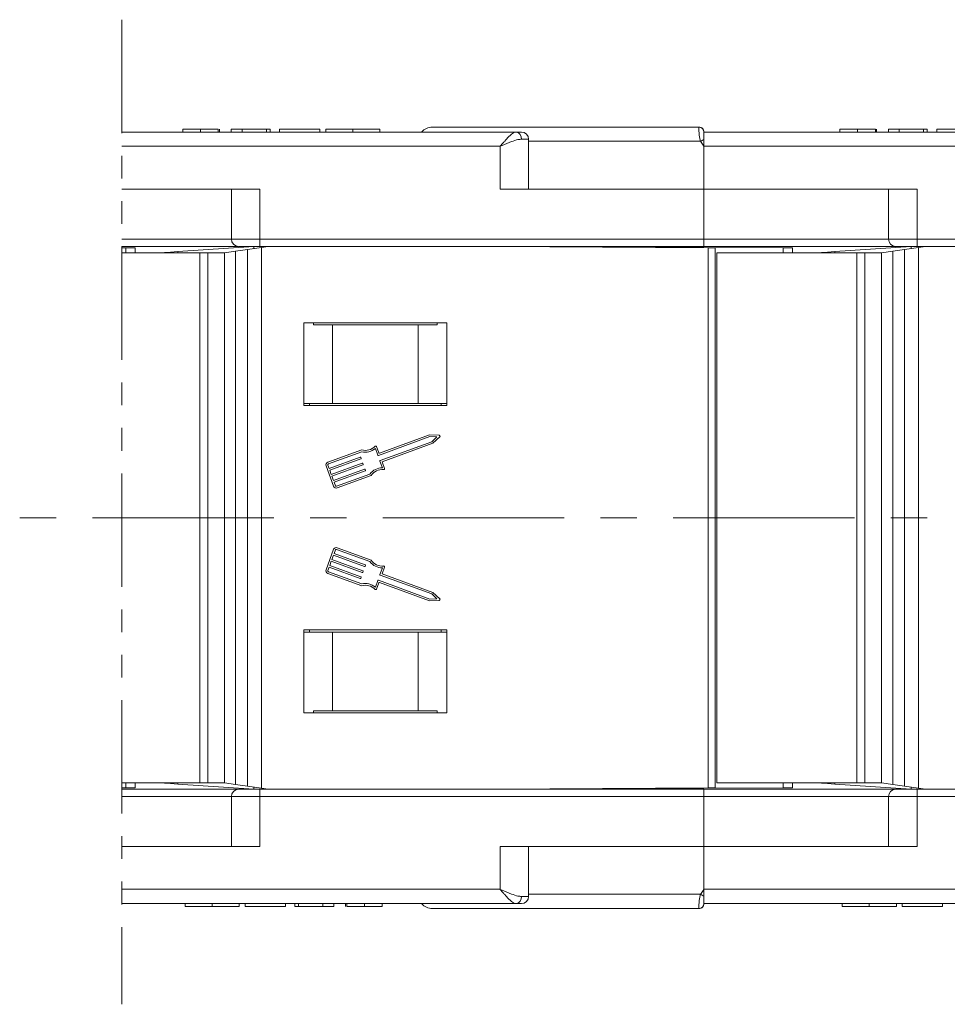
# Model space of a CAD drawing. Header units: millimetres. Extents: x 2517 to 3439, y -761 to -109.
# Tile 15 of 49: x 3116 to 3181, y -595 to -526. Entities that reach past the tile are written whole.
import ezdxf

# ---------------------------------------------------------------- set-up
doc = ezdxf.new("R2010")
doc.units = ezdxf.units.MM
doc.linetypes.add('CENTERX2', pattern=[20.32, 12.7, -2.54, 2.54, -2.54])
doc.linetypes.add('PHANTOM2', pattern=[31.75, 15.875, -3.175, 3.175, -3.175, 3.175, -3.175])

msp = doc.modelspace()

# ---------------------------------------------------------------- linework, layer by layer
at = {"color": 3, "linetype": 'PHANTOM2', "lineweight": 9, "ltscale": 0.5}
msp.add_line((3122.983, -525.909), (3122.979, -594.818), dxfattribs=at)
at = {"color": 7, "linetype": 'Continuous', "lineweight": 15}
for p, q in [((3122.983, -533.771), (3150.584, -533.771)), ((3127.26, -533.571), (3127.26, -533.771)), ((3128.495, -533.571), (3128.495, -533.771)), ((3129.736, -533.571), (3129.736, -533.771)), ((3129.824, -533.571), (3129.824, -533.771)), ((3130.644, -533.571), (3130.644, -533.771)), ((3131.413, -533.571), (3130.644, -533.571)), ((3131.413, -533.571), (3131.413, -533.771)), ((3133.106, -533.571), (3131.413, -533.571)), ((3133.106, -533.571), (3133.106, -533.771)), ((3133.362, -533.571), (3133.106, -533.571)), ((3133.362, -533.571), (3133.362, -533.771)), ((3134.029, -533.571), (3134.029, -533.771)), ((3136.849, -533.571), (3134.029, -533.571)), ((3136.849, -533.571), (3136.849, -533.771)), ((3137.26, -533.571), (3137.26, -533.771)), ((3139.163, -533.571), (3139.163, -533.771)), ((3141.054, -533.571), (3141.054, -533.771)), ((3144.734, -533.421), (3163.384, -533.421)), ((3150.584, -533.771), (3150.966, -533.771)), ((3163.384, -533.421), (3163.384, -533.421)), ((3163.734, -533.771), (3163.734, -534.297)), ((3163.734, -533.771), (3196.584, -533.771)), ((3173.26, -533.571), (3173.26, -533.771)), ((3174.495, -533.571), (3174.495, -533.771)), ((3175.736, -533.571), (3175.736, -533.771)), ((3175.824, -533.571), (3175.824, -533.771)), ((3176.644, -533.571), (3176.644, -533.771)), ((3177.413, -533.571), (3176.644, -533.571)), ((3177.413, -533.571), (3177.413, -533.771)), ((3179.106, -533.571), (3177.413, -533.571)), ((3179.106, -533.571), (3179.106, -533.771)), ((3179.362, -533.571), (3179.106, -533.571)), ((3179.362, -533.571), (3179.362, -533.771)), ((3180.029, -533.571), (3180.029, -533.771)), ((3182.849, -533.571), (3180.029, -533.571)), ((3150.957, -534.271), (3151.466, -534.271)), ((3151.466, -537.771), (3151.466, -534.271)), ((3163.499, -534.421), (3151.466, -534.421)), ((3163.734, -534.297), (3163.734, -534.771)), ((3149.466, -534.771), (3122.983, -534.771)), ((3149.466, -537.771), (3149.466, -534.771)), ((3195.466, -534.771), (3163.734, -534.771)), ((3163.734, -534.771), (3163.734, -537.771)), ((3132.655, -537.771), (3122.983, -537.771)), ((3130.655, -537.771), (3130.655, -541.271)), ((3132.655, -537.771), (3132.655, -541.271)), ((3149.466, -537.771), (3163.734, -537.771)), ((3163.734, -537.771), (3163.734, -541.271)), ((3178.655, -537.771), (3163.734, -537.771)), ((3176.655, -537.771), (3176.655, -541.271)), ((3178.655, -537.771), (3178.655, -541.271)), ((3122.982, -541.271), (3130.655, -541.271)), ((3130.655, -541.271), (3132.655, -541.271)), ((3132.655, -541.271), (3163.734, -541.271)), ((3132.655, -541.271), (3132.655, -541.771)), ((3163.734, -541.271), (3163.734, -541.771)), ((3163.734, -541.271), (3176.655, -541.271)), ((3176.655, -541.271), (3178.655, -541.271)), ((3178.655, -541.271), (3209.734, -541.271)), ((3178.655, -541.271), (3178.655, -541.771)), ((3131.118, -541.771), (3122.982, -541.771)), ((3123.273, -541.868), (3122.982, -541.867)), ((3122.982, -542.221), (3128.439, -542.221)), ((3123.273, -541.868), (3123.931, -541.871)), ((3123.273, -542.221), (3123.273, -541.868)), ((3123.931, -541.871), (3123.931, -542.221)), ((3125.691, -542.221), (3125.967, -542.202)), ((3126.136, -542.191), (3125.967, -542.202)), ((3125.967, -542.202), (3125.967, -542.221)), ((3126.907, -542.138), (3126.136, -542.191)), ((3126.136, -542.221), (3126.136, -542.191)), ((3132.234, -541.771), (3126.907, -542.138)), ((3126.907, -542.138), (3126.907, -542.221)), ((3128.439, -542.221), (3128.439, -560.771)), ((3128.439, -542.221), (3128.999, -542.221)), ((3128.999, -542.221), (3128.999, -560.771)), ((3128.999, -542.221), (3130.168, -542.221)), ((3130.168, -542.221), (3130.955, -542.106)), ((3130.168, -542.221), (3130.168, -560.771)), ((3130.955, -542.106), (3131.777, -541.985)), ((3130.955, -542.106), (3130.955, -560.771)), ((3132.655, -541.771), (3131.155, -541.771)), ((3131.777, -541.985), (3132.762, -541.841)), ((3131.777, -560.771), (3131.777, -541.985)), ((3132.234, -541.918), (3132.234, -541.771)), ((3163.734, -541.771), (3132.655, -541.771)), ((3133.234, -541.771), (3132.762, -541.841)), ((3132.762, -541.841), (3132.762, -560.771)), ((3163.732, -541.841), (3149.234, -541.771)), ((3164.023, -541.868), (3149.234, -541.771)), ((3169.273, -541.868), (3163.732, -541.841)), ((3163.732, -541.866), (3163.732, -541.841)), ((3177.118, -541.771), (3163.734, -541.771)), ((3164.023, -560.771), (3164.023, -541.868)), ((3164.023, -541.868), (3164.523, -541.871)), ((3164.523, -541.871), (3164.523, -560.771)), ((3164.638, -542.221), (3164.638, -560.771)), ((3164.638, -542.221), (3174.439, -542.221)), ((3169.273, -541.868), (3169.931, -541.871)), ((3169.273, -542.221), (3169.273, -541.868)), ((3169.931, -541.871), (3169.931, -542.221)), ((3171.691, -542.221), (3171.967, -542.202)), ((3172.136, -542.191), (3171.967, -542.202)), ((3171.967, -542.202), (3171.967, -542.221)), ((3172.907, -542.138), (3172.136, -542.191)), ((3172.136, -542.221), (3172.136, -542.191)), ((3178.234, -541.771), (3172.907, -542.138)), ((3172.907, -542.138), (3172.907, -542.221)), ((3174.439, -542.221), (3174.439, -560.771)), ((3174.439, -542.221), (3174.999, -542.221)), ((3174.999, -542.221), (3174.999, -560.771)), ((3174.999, -542.221), (3176.168, -542.221)), ((3176.168, -542.221), (3176.955, -542.106)), ((3176.168, -542.221), (3176.168, -560.771)), ((3176.955, -542.106), (3177.777, -541.985)), ((3176.955, -542.106), (3176.955, -560.771)), ((3178.655, -541.771), (3177.155, -541.771)), ((3177.777, -541.985), (3178.762, -541.841)), ((3177.777, -560.771), (3177.777, -541.985)), ((3178.234, -541.918), (3178.234, -541.771)), ((3209.734, -541.771), (3178.655, -541.771)), ((3179.234, -541.771), (3178.762, -541.841)), ((3178.762, -541.841), (3178.762, -560.771)), ((3145.734, -547.121), (3135.734, -547.121)), ((3135.734, -547.121), (3135.734, -552.921)), ((3136.401, -547.271), (3136.401, -547.121)), ((3145.067, -547.121), (3145.067, -547.271)), ((3145.734, -552.921), (3145.734, -547.121)), ((3137.734, -547.271), (3136.401, -547.271)), ((3137.734, -552.771), (3137.734, -547.271)), ((3143.734, -547.271), (3137.734, -547.271)), ((3143.734, -552.771), (3143.734, -547.271)), ((3145.067, -547.271), (3143.734, -547.271)), ((3137.734, -552.771), (3135.734, -552.771)), ((3135.734, -552.921), (3145.734, -552.921)), ((3136.134, -552.771), (3136.134, -552.921)), ((3143.734, -552.771), (3137.734, -552.771)), ((3145.734, -552.771), (3143.734, -552.771)), ((3145.334, -552.771), (3145.334, -552.921)), ((3144.557, -555.084), (3140.944, -556.404)), ((3144.537, -554.955), (3141.02, -556.24)), ((3145.202, -554.99), (3144.537, -554.955)), ((3145.046, -555.109), (3144.557, -555.084)), ((3144.688, -555.444), (3145.046, -555.109)), ((3144.756, -555.555), (3145.243, -555.1)), ((3139.78, -556.014), (3137.402, -556.883)), ((3140.903, -556.385), (3140.734, -555.921)), ((3140.979, -556.221), (3140.821, -555.787)), ((3141.076, -556.764), (3144.688, -555.444)), ((3141.209, -556.851), (3144.756, -555.555)), ((3139.787, -556.147), (3137.446, -557.002)), ((3137.495, -557.324), (3139.669, -556.53)), ((3139.713, -556.65), (3137.539, -557.444)), ((3139.71, -556.549), (3139.732, -556.609)), ((3137.288, -557.128), (3137.814, -558.567)), ((3137.408, -557.084), (3137.495, -557.324)), ((3137.539, -557.444), (3137.649, -557.744)), ((3137.649, -557.744), (3139.822, -556.95)), ((3139.866, -557.07), (3137.693, -557.864)), ((3137.802, -558.164), (3139.976, -557.37)), ((3139.863, -556.969), (3139.885, -557.029)), ((3140.017, -557.389), (3140.039, -557.449)), ((3141.226, -557.268), (3141.057, -556.805)), ((3141.379, -557.315), (3141.209, -556.851)), ((3137.693, -557.864), (3137.802, -558.164)), ((3140.02, -557.489), (3137.846, -558.284)), ((3138.015, -558.562), (3140.356, -557.706)), ((3138.059, -558.681), (3140.437, -557.813)), ((3137.846, -558.284), (3137.934, -558.523)), ((3128.439, -560.771), (3128.439, -579.321)), ((3128.999, -560.771), (3128.999, -579.321)), ((3130.168, -560.771), (3130.168, -579.321)), ((3130.955, -560.771), (3130.955, -579.437)), ((3131.777, -579.558), (3131.777, -560.771)), ((3132.762, -560.771), (3132.762, -579.702)), ((3164.023, -579.675), (3164.023, -560.771)), ((3164.523, -560.771), (3164.523, -579.671)), ((3164.638, -560.771), (3164.638, -579.321)), ((3174.439, -560.771), (3174.439, -579.321)), ((3174.999, -560.771), (3174.999, -579.321)), ((3176.168, -560.771), (3176.168, -579.321)), ((3176.955, -560.771), (3176.955, -579.437)), ((3177.777, -579.558), (3177.777, -560.771)), ((3178.762, -560.771), (3178.762, -579.702)), ((3137.814, -562.976), (3137.288, -564.415)), ((3140.356, -563.837), (3138.015, -562.981)), ((3140.437, -563.73), (3138.059, -562.861)), ((3137.802, -563.379), (3137.693, -563.679)), ((3139.976, -564.173), (3137.802, -563.379)), ((3137.934, -563.019), (3137.846, -563.259)), ((3137.846, -563.259), (3140.02, -564.053)), ((3137.495, -564.219), (3137.408, -564.458)), ((3139.669, -565.013), (3137.495, -564.219)), ((3137.649, -563.799), (3137.539, -564.099)), ((3137.539, -564.099), (3139.713, -564.893)), ((3139.822, -564.593), (3137.649, -563.799)), ((3137.693, -563.679), (3139.866, -564.473)), ((3140.039, -564.094), (3140.017, -564.154)), ((3141.057, -564.738), (3141.226, -564.275)), ((3141.209, -564.692), (3141.379, -564.228)), ((3137.402, -564.66), (3139.78, -565.529)), ((3137.446, -564.54), (3139.787, -565.396)), ((3139.732, -564.934), (3139.71, -564.994)), ((3139.885, -564.514), (3139.863, -564.574)), ((3144.688, -566.099), (3141.076, -564.779)), ((3144.756, -565.988), (3141.209, -564.692)), ((3140.734, -565.621), (3140.903, -565.158)), ((3140.821, -565.756), (3140.979, -565.322)), ((3140.944, -565.139), (3144.557, -566.459)), ((3141.02, -565.303), (3144.537, -566.588)), ((3145.046, -566.434), (3144.688, -566.099)), ((3145.243, -566.443), (3144.756, -565.988)), ((3144.537, -566.588), (3145.202, -566.553)), ((3144.557, -566.459), (3145.046, -566.434)), ((3145.734, -568.621), (3135.734, -568.621)), ((3135.734, -568.621), (3135.734, -574.421)), ((3137.734, -568.771), (3135.734, -568.771)), ((3136.134, -568.621), (3136.134, -568.771)), ((3137.734, -568.771), (3137.734, -574.271)), ((3143.734, -568.771), (3137.734, -568.771)), ((3143.734, -568.771), (3143.734, -574.271)), ((3145.734, -568.771), (3143.734, -568.771)), ((3145.334, -568.621), (3145.334, -568.771)), ((3145.734, -574.421), (3145.734, -568.621)), ((3135.734, -574.421), (3145.734, -574.421)), ((3136.401, -574.271), (3136.401, -574.421)), ((3137.734, -574.271), (3136.401, -574.271)), ((3143.734, -574.271), (3137.734, -574.271)), ((3145.067, -574.271), (3143.734, -574.271)), ((3145.067, -574.421), (3145.067, -574.271)), ((3128.439, -579.321), (3122.979, -579.321)), ((3123.273, -579.675), (3123.273, -579.321)), ((3123.931, -579.321), (3123.931, -579.671)), ((3125.967, -579.34), (3125.691, -579.321)), ((3125.967, -579.321), (3125.967, -579.34)), ((3125.967, -579.34), (3126.136, -579.352)), ((3126.136, -579.352), (3126.136, -579.321)), ((3126.136, -579.352), (3126.907, -579.405)), ((3126.907, -579.321), (3126.907, -579.405)), ((3126.907, -579.405), (3132.234, -579.771)), ((3128.999, -579.321), (3128.439, -579.321)), ((3130.168, -579.321), (3128.999, -579.321)), ((3130.955, -579.437), (3130.168, -579.321)), ((3131.777, -579.558), (3130.955, -579.437)), ((3174.439, -579.321), (3164.638, -579.321)), ((3169.273, -579.675), (3169.273, -579.321)), ((3169.931, -579.321), (3169.931, -579.671)), ((3171.967, -579.34), (3171.691, -579.321)), ((3171.967, -579.321), (3171.967, -579.34)), ((3171.967, -579.34), (3172.136, -579.352)), ((3172.136, -579.352), (3172.136, -579.321)), ((3172.136, -579.352), (3172.907, -579.405)), ((3172.907, -579.321), (3172.907, -579.405)), ((3172.907, -579.405), (3178.234, -579.771)), ((3174.999, -579.321), (3174.439, -579.321)), ((3176.168, -579.321), (3174.999, -579.321)), ((3176.955, -579.437), (3176.168, -579.321)), ((3177.777, -579.558), (3176.955, -579.437)), ((3122.979, -579.676), (3123.273, -579.675)), ((3131.118, -579.771), (3122.979, -579.771)), ((3123.931, -579.671), (3123.273, -579.675)), ((3132.655, -579.771), (3131.155, -579.771)), ((3132.762, -579.702), (3131.777, -579.558)), ((3132.234, -579.771), (3132.234, -579.625)), ((3163.734, -579.771), (3132.655, -579.771)), ((3132.655, -580.271), (3132.655, -579.771)), ((3132.762, -579.702), (3133.234, -579.771)), ((3149.234, -579.771), (3164.023, -579.675)), ((3149.234, -579.771), (3163.732, -579.701)), ((3163.732, -579.701), (3169.273, -579.675)), ((3163.732, -579.701), (3163.732, -579.677)), ((3163.734, -580.271), (3163.734, -579.771)), ((3177.118, -579.771), (3163.734, -579.771)), ((3164.523, -579.671), (3164.023, -579.675)), ((3169.931, -579.671), (3169.273, -579.675)), ((3178.655, -579.771), (3177.155, -579.771)), ((3178.762, -579.702), (3177.777, -579.558)), ((3178.234, -579.771), (3178.234, -579.625)), ((3209.734, -579.771), (3178.655, -579.771)), ((3178.655, -580.271), (3178.655, -579.771)), ((3178.762, -579.702), (3179.234, -579.771)), ((3122.979, -580.271), (3130.655, -580.271)), ((3130.655, -580.271), (3130.655, -583.771)), ((3130.655, -580.271), (3132.655, -580.271)), ((3132.655, -580.271), (3163.734, -580.271)), ((3132.655, -583.771), (3132.655, -580.271)), ((3163.734, -583.771), (3163.734, -580.271)), ((3163.734, -580.271), (3176.655, -580.271)), ((3176.655, -580.271), (3176.655, -583.771)), ((3176.655, -580.271), (3178.655, -580.271)), ((3178.655, -580.271), (3209.734, -580.271)), ((3178.655, -583.771), (3178.655, -580.271)), ((3132.655, -583.771), (3122.979, -583.771)), ((3149.466, -583.771), (3149.466, -586.771)), ((3149.466, -583.771), (3163.734, -583.771)), ((3151.466, -587.271), (3151.466, -583.771)), ((3163.734, -586.771), (3163.734, -583.771)), ((3178.655, -583.771), (3163.734, -583.771)), ((3149.466, -586.771), (3122.979, -586.771)), ((3195.466, -586.771), (3163.734, -586.771)), ((3163.734, -587.246), (3163.734, -586.771)), ((3122.979, -587.771), (3150.584, -587.771)), ((3127.413, -587.971), (3127.413, -587.771)), ((3129.305, -587.971), (3129.305, -587.771)), ((3131.208, -587.971), (3131.208, -587.771)), ((3131.619, -587.971), (3131.619, -587.771)), ((3134.439, -587.971), (3134.439, -587.771)), ((3135.106, -587.971), (3135.106, -587.771)), ((3135.362, -587.971), (3135.362, -587.771)), ((3137.054, -587.971), (3137.054, -587.771)), ((3137.824, -587.971), (3137.824, -587.771)), ((3138.644, -587.971), (3138.644, -587.771)), ((3138.732, -587.971), (3138.732, -587.771)), ((3139.973, -587.971), (3139.973, -587.771)), ((3141.208, -587.971), (3141.208, -587.771)), ((3150.584, -587.771), (3150.966, -587.771)), ((3150.957, -587.271), (3151.466, -587.271)), ((3163.499, -587.121), (3151.466, -587.121)), ((3163.734, -587.771), (3163.734, -587.246)), ((3163.734, -587.771), (3196.584, -587.771)), ((3173.413, -587.971), (3173.413, -587.771)), ((3175.305, -587.971), (3175.305, -587.771)), ((3177.208, -587.971), (3177.208, -587.771)), ((3177.619, -587.971), (3177.619, -587.771)), ((3180.439, -587.971), (3180.439, -587.771)), ((3131.619, -587.971), (3134.439, -587.971)), ((3135.106, -587.971), (3135.362, -587.971)), ((3135.362, -587.971), (3137.054, -587.971)), ((3137.054, -587.971), (3137.824, -587.971)), ((3144.734, -588.121), (3163.384, -588.121)), ((3163.384, -588.121), (3163.384, -588.121)), ((3177.619, -587.971), (3180.439, -587.971))]:
    msp.add_line(p, q, dxfattribs=at)
at = {"color": 1, "linetype": 'CENTERX2', "lineweight": 13}
msp.add_line((3357.158, -560.771), (2806.496, -560.771), dxfattribs=at)
at = {"color": 7, "linetype": 'Continuous', "lineweight": 15}
for centre, radius, start, end in [((3144.734, -534.421), 1, 90, 139.4584), ((3150.51, -534.216), 0.451, 352.91865, 80.4798), ((3150.966, -534.271), 0.5, 0, 90), ((3163.384, -533.771), 0.35, 0.00166, 90.00559), ((3163.384, -533.771), 0.35, 0, 90), ((3184.84, -574.318), 45.245, 117.80537, 118.14247), ((3131.155, -541.271), 0.5, 180, 270), ((3177.155, -541.271), 0.5, 180, 270), ((3145.199, -555.053), 0.0638, 313.09192, 87.049), ((3140.038, -555.101), 0.949, 254.2528, 315.58546), ((3140.038, -555.101), 1.076, 256.51116, 310.30711), ((3140.761, -555.809), 0.0638, 20.07046, 135.58546), ((3139.68, -556.56), 0.0319, 20.07046, 110.07046), ((3139.702, -556.62), 0.0319, 290.07046, 20.07046), ((3140.933, -556.374), 0.0319, 200.07046, 290.07046), ((3141.009, -556.21), 0.0319, 200.07046, 290.07046), ((3141.087, -556.794), 0.0319, 110.07046, 200.07046), ((3137.468, -557.062), 0.192, 110.07046, 200.07046), ((3137.468, -557.062), 0.0638, 110.07046, 200.07046), ((3139.833, -556.98), 0.0319, 20.07046, 110.07046), ((3139.855, -557.04), 0.0319, 290.07046, 20.07046), ((3139.987, -557.4), 0.0319, 20.07046, 110.07046), ((3140.009, -557.459), 0.0319, 290.07046, 20.07046), ((3141.223, -558.345), 1.076, 89.8338, 143.62975), ((3141.223, -558.345), 0.949, 84.55545, 145.88812), ((3141.319, -557.337), 0.0638, 264.55545, 20.07046), ((3137.994, -558.502), 0.192, 200.07046, 290.07046), ((3137.994, -558.502), 0.0638, 200.07046, 290.07046), ((3137.994, -563.041), 0.192, 69.92954, 159.92954), ((3137.994, -563.041), 0.0638, 69.92954, 159.92954), ((3139.987, -564.143), 0.0319, 249.92954, 339.92954), ((3140.009, -564.083), 0.0319, 339.92954, 69.92954), ((3141.223, -563.198), 1.076, 216.37025, 270.1662), ((3141.223, -563.198), 0.949, 214.11188, 275.44455), ((3141.319, -564.206), 0.0638, 339.92954, 95.44455), ((3137.468, -564.48), 0.192, 159.92954, 249.92954), ((3137.468, -564.48), 0.0638, 159.92954, 249.92954), ((3139.68, -564.983), 0.0319, 249.92954, 339.92954), ((3139.702, -564.923), 0.0319, 339.92954, 69.92954), ((3139.833, -564.563), 0.0319, 249.92954, 339.92954), ((3139.855, -564.503), 0.0319, 339.92954, 69.92954), ((3141.087, -564.749), 0.0319, 159.92954, 249.92954), ((3140.038, -566.442), 0.949, 44.41454, 105.7472), ((3140.038, -566.442), 1.076, 49.69289, 103.48884), ((3140.933, -565.169), 0.0319, 69.92954, 159.92954), ((3141.009, -565.333), 0.0319, 69.92954, 159.92954), ((3140.761, -565.734), 0.0638, 224.41454, 339.92954), ((3145.199, -566.49), 0.0638, 272.951, 46.90808), ((3131.155, -580.271), 0.5, 90, 180), ((3177.155, -580.271), 0.5, 90, 180), ((3144.734, -587.121), 1, 220.5416, 270), ((3150.51, -587.327), 0.451, 279.5202, 7.08135), ((3150.966, -587.271), 0.5, 270, 0), ((3163.384, -587.771), 0.35, 269.99441, 359.99834), ((3163.384, -587.771), 0.35, 270, 0), ((3184.84, -547.225), 45.245, 241.85753, 242.19463)]:
    msp.add_arc(centre, radius, start, end, dxfattribs=at)
for points, knots in [([(3128.495, -533.571), (3128.3, -533.571), (3127.911, -533.571), (3127.467, -533.571), (3127.283, -533.571), (3127.267, -533.571), (3127.26, -533.571)], [0, 0, 0, 0, 0.280246, 0.558416, 0.778827, 1, 1, 1, 1]), ([(3129.736, -533.571), (3129.674, -533.571), (3129.548, -533.571), (3129.107, -533.571), (3128.727, -533.571), (3128.495, -533.571)], [0, 0, 0, 0, 0.280122, 0.560355, 1, 1, 1, 1]), ([(3139.163, -533.571), (3138.867, -533.571), (3138.276, -533.571), (3137.613, -533.571), (3137.298, -533.571), (3137.272, -533.571), (3137.26, -533.571)], [0, 0, 0, 0, 0.279942, 0.558704, 0.779045, 1, 1, 1, 1]), ([(3141.054, -533.571), (3141.035, -533.571), (3140.995, -533.571), (3140.529, -533.571), (3139.858, -533.571), (3139.395, -533.571), (3139.163, -533.571)], [0, 0, 0, 0, 0.280551, 0.559488, 0.779434, 1, 1, 1, 1]), ([(3150.584, -533.771), (3150.557, -533.775), (3150.5, -533.781), (3150.394, -533.833), (3150.266, -533.924), (3150.15, -534.028), (3149.992, -534.181), (3149.838, -534.347), (3149.672, -534.535), (3149.593, -534.625), (3149.548, -534.677), (3149.521, -534.708), (3149.499, -534.734), (3149.484, -534.751), (3149.476, -534.76), (3149.47, -534.767), (3149.468, -534.769), (3149.466, -534.771)], [0, 0, 0, 0, 0.101029, 0.204946, 0.337168, 0.474297, 0.5162, 0.743651, 0.85309, 0.914248, 0.93217, 0.960137, 0.976545, 0.986194, 0.994698, 0.995932, 1, 1, 1, 1]), ([(3163.499, -534.421), (3163.487, -534.385), (3163.451, -534.272), (3163.414, -534.062), (3163.39, -533.808), (3163.382, -533.586), (3163.382, -533.446), (3163.383, -533.429), (3163.384, -533.421)], [0, 0, 0, 0, 0.0736104, 0.2252813, 0.4127189, 0.6160541, 0.826783, 1, 1, 1, 1]), ([(3174.495, -533.571), (3174.3, -533.571), (3173.911, -533.571), (3173.467, -533.571), (3173.283, -533.571), (3173.267, -533.571), (3173.26, -533.571)], [0, 0, 0, 0, 0.280246, 0.558416, 0.778827, 1, 1, 1, 1]), ([(3175.736, -533.571), (3175.674, -533.571), (3175.548, -533.571), (3175.107, -533.571), (3174.727, -533.571), (3174.495, -533.571)], [0, 0, 0, 0, 0.280122, 0.560355, 1, 1, 1, 1]), ([(3149.466, -534.771), (3149.469, -534.77), (3149.48, -534.765), (3149.518, -534.749), (3149.563, -534.729), (3149.821, -534.618), (3150.217, -534.452), (3150.671, -534.297), (3150.878, -534.278), (3150.957, -534.271)], [0, 0, 0, 0, 0.005088, 0.020369, 0.070807, 0.089086, 0.500311, 0.809226, 1, 1, 1, 1]), ([(3163.734, -534.771), (3163.733, -534.77), (3163.664, -534.677), (3163.579, -534.564), (3163.511, -534.443), (3163.499, -534.421)], [0, 0, 0, 0, 0.012087, 0.82463, 1, 1, 1, 1]), ([(3149.466, -586.771), (3149.469, -586.773), (3149.48, -586.777), (3149.518, -586.794), (3149.563, -586.813), (3149.821, -586.925), (3150.217, -587.091), (3150.671, -587.246), (3150.878, -587.264), (3150.957, -587.271)], [0, 0, 0, 0, 0.0050875, 0.0203691, 0.0708073, 0.0890863, 0.5003107, 0.809226, 1, 1, 1, 1]), ([(3150.584, -587.771), (3150.557, -587.768), (3150.5, -587.762), (3150.394, -587.71), (3150.266, -587.619), (3150.15, -587.515), (3149.992, -587.362), (3149.838, -587.196), (3149.672, -587.008), (3149.593, -586.917), (3149.548, -586.866), (3149.521, -586.835), (3149.499, -586.809), (3149.484, -586.792), (3149.476, -586.783), (3149.47, -586.776), (3149.468, -586.773), (3149.466, -586.771)], [0, 0, 0, 0, 0.1010295, 0.2049461, 0.3371683, 0.4742971, 0.5161999, 0.7436507, 0.8530899, 0.914248, 0.9321698, 0.9601369, 0.976545, 0.9861936, 0.994698, 0.9959318, 1, 1, 1, 1]), ([(3163.734, -586.771), (3163.733, -586.773), (3163.664, -586.866), (3163.579, -586.979), (3163.511, -587.1), (3163.499, -587.121)], [0, 0, 0, 0, 0.012087, 0.82463, 1, 1, 1, 1]), ([(3163.499, -587.121), (3163.487, -587.158), (3163.451, -587.271), (3163.414, -587.481), (3163.39, -587.734), (3163.382, -587.956), (3163.382, -588.096), (3163.383, -588.114), (3163.384, -588.121)], [0, 0, 0, 0, 0.07361, 0.225281, 0.412719, 0.616054, 0.826783, 1, 1, 1, 1]), ([(3127.413, -587.971), (3127.433, -587.971), (3127.472, -587.971), (3127.939, -587.971), (3128.61, -587.971), (3129.073, -587.971), (3129.305, -587.971)], [0, 0, 0, 0, 0.280551, 0.559488, 0.779434, 1, 1, 1, 1]), ([(3129.305, -587.971), (3129.601, -587.971), (3130.192, -587.971), (3130.854, -587.971), (3131.17, -587.971), (3131.196, -587.971), (3131.208, -587.971)], [0, 0, 0, 0, 0.279942, 0.558704, 0.779045, 1, 1, 1, 1]), ([(3138.732, -587.971), (3138.794, -587.971), (3138.92, -587.971), (3139.361, -587.971), (3139.741, -587.971), (3139.973, -587.971)], [0, 0, 0, 0, 0.2801216, 0.5603549, 1, 1, 1, 1]), ([(3139.973, -587.971), (3140.168, -587.971), (3140.557, -587.971), (3141.001, -587.971), (3141.185, -587.971), (3141.201, -587.971), (3141.208, -587.971)], [0, 0, 0, 0, 0.280246, 0.558416, 0.778827, 1, 1, 1, 1]), ([(3173.413, -587.971), (3173.433, -587.971), (3173.472, -587.971), (3173.939, -587.971), (3174.61, -587.971), (3175.073, -587.971), (3175.305, -587.971)], [0, 0, 0, 0, 0.280551, 0.559488, 0.779434, 1, 1, 1, 1]), ([(3175.305, -587.971), (3175.601, -587.971), (3176.192, -587.971), (3176.854, -587.971), (3177.17, -587.971), (3177.196, -587.971), (3177.208, -587.971)], [0, 0, 0, 0, 0.279942, 0.558704, 0.779045, 1, 1, 1, 1])]:
    msp.add_open_spline(points, degree=3, knots=knots, dxfattribs=at)

doc.saveas('drawing.dxf')
